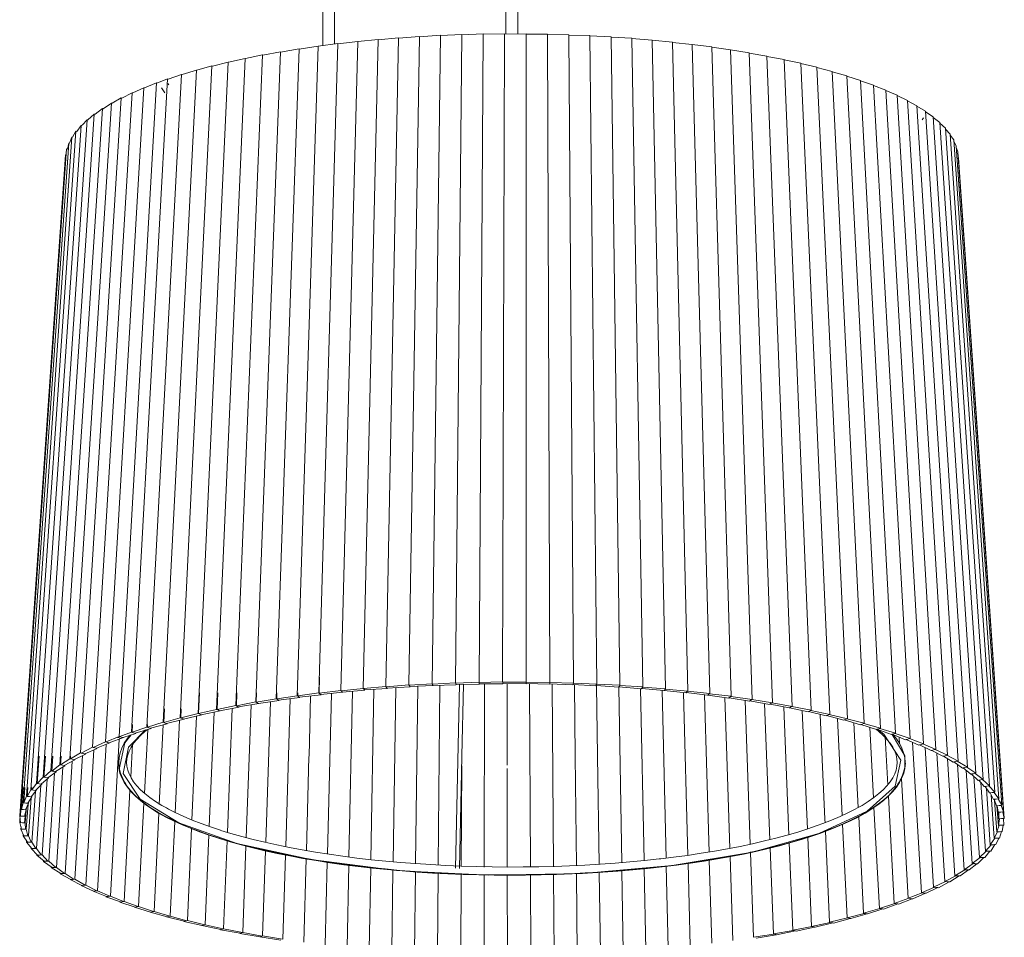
# Model space of a CAD drawing. Header units: millimetres. Extents: x -4228 to 3708, y -1329 to 7565.
# Tile 7 of 38: x -687 to -186, y -530 to -63. Entities that reach past the tile are written whole.
import ezdxf

# ---------------------------------------------------------------- set-up
doc = ezdxf.new("R2010")
doc.units = ezdxf.units.MM
doc.layers.add('E-LITE-EQPM', color=7, linetype='Continuous', lineweight=20)

# ---------------------------------------------------------------- blocks, each defined once
blk = doc.blocks.new('64314-3L   _Suspended_tensor - 64314-44-3L SAMBA Black_ribbon beige pendant lamp ø450-3L-719562-00 Isometrico PDF')
at = {"layer": 'E-LITE-EQPM', "color": 253, "lineweight": 15, "true_color": 0xaaaaaa}
for p, q in [((3496.15, 170.3), (3496.15, -70.41)), ((3502.15, -70.35), (3502.15, 170.3)), ((3402.98, -44.2), (3402.98, -76.36)), ((3408.98, -75.52), (3408.98, -44.2)), ((3410.59, -75.43), (3420.74, -74.17)), ((3420.74, -74.17), (3412.11, -404.29)), ((3420.73, -74.31), (3431.06, -73.19)), ((3431.06, -73.19), (3423.48, -403.2)), ((3431.06, -73.33), (3441.54, -72.35)), ((3441.54, -72.35), (3435.03, -402.26)), ((3441.54, -72.49), (3452.16, -71.65)), ((3452.16, -71.65), (3446.73, -401.48)), ((3452.15, -71.78), (3462.88, -71.09)), ((3462.88, -71.09), (3458.54, -400.86)), ((3462.88, -71.23), (3473.68, -70.68)), ((3473.68, -70.68), (3470.46, -400.4)), ((3473.68, -70.81), (3484.55, -70.41)), ((3484.55, -70.41), (3482.43, -400.09)), ((3484.55, -70.54), (3495.45, -70.29)), ((3495.45, -70.29), (3494.45, -399.95)), ((3495.45, -70.42), (3506.35, -70.31)), ((3506.35, -70.31), (3506.48, -399.97)), ((3506.35, -70.44), (3517.24, -70.48)), ((3517.24, -70.48), (3518.49, -400.15)), ((3517.24, -70.61), (3528.09, -70.8)), ((3528.09, -70.8), (3530.45, -400.48)), ((3528.09, -70.93), (3538.87, -71.25)), ((3538.87, -71.25), (3542.35, -400.98)), ((3538.88, -71.39), (3549.57, -71.86)), ((3549.57, -71.86), (3554.14, -401.64)), ((3549.57, -71.99), (3560.14, -72.6)), ((3560.14, -72.6), (3565.81, -402.45)), ((3560.14, -72.74), (3570.57, -73.49)), ((3570.57, -73.49), (3577.32, -403.42)), ((3570.58, -73.62), (3580.84, -74.51)), ((3580.84, -74.51), (3588.65, -404.54)), ((3580.84, -74.65), (3590.92, -75.67)), ((3381.48, -79.43), (3368.87, -410.12)), ((3372.52, -81.18), (3381.48, -79.43)), ((3390.95, -77.92), (3379.29, -408.45)), ((3381.48, -79.59), (3390.95, -77.92)), ((3400.66, -76.54), (3389.99, -406.91)), ((3390.94, -78.07), (3400.66, -76.54)), ((3400.65, -76.68), (3410.6, -75.29)), ((3410.6, -75.29), (3400.93, -405.53)), ((3590.92, -75.67), (3599.78, -405.81)), ((3590.93, -75.81), (3600.79, -76.96)), ((3600.79, -76.96), (3610.68, -407.23)), ((3600.8, -77.11), (3610.43, -78.39)), ((3610.43, -78.39), (3621.31, -408.79)), ((3610.43, -78.54), (3619.8, -79.94)), ((3619.8, -79.94), (3631.67, -410.5)), ((3619.81, -80.09), (3628.9, -81.61)), ((3354.81, -84.7), (3339.51, -415.95)), ((3346.83, -86.79), (3354.81, -84.7)), ((3363.39, -82.83), (3348.96, -413.87)), ((3354.81, -84.7), (3355.06, -84.81)), ((3355.06, -84.8), (3363.39, -82.83)), ((3372.29, -81.07), (3358.75, -411.93)), ((3363.39, -82.83), (3363.63, -82.94)), ((3363.63, -82.93), (3372.29, -81.07)), ((3372.29, -81.07), (3372.52, -81.18)), ((3628.9, -81.61), (3641.72, -412.34)), ((3628.91, -81.77), (3637.7, -83.41)), ((3637.7, -83.41), (3651.44, -414.31)), ((3637.71, -83.57), (3646.19, -85.32)), ((3338.66, -88.78), (3321.74, -420.46)), ((3346.56, -86.68), (3330.43, -418.14)), ((3331.42, -91.07), (3338.66, -88.78)), ((3338.66, -88.78), (3338.94, -88.88)), ((3338.94, -88.88), (3346.56, -86.68)), ((3346.56, -86.68), (3346.83, -86.79)), ((3646.19, -85.32), (3660.81, -416.41)), ((3646.19, -85.48), (3654.33, -87.34)), ((3654.33, -87.34), (3669.81, -418.63)), ((3654.34, -87.51), (3662.11, -89.47)), ((3662.11, -89.47), (3678.42, -420.97)), ((3662.12, -89.65), (3669.52, -91.7)), ((3323.98, -93.27), (3305.6, -425.42)), ((3331.13, -90.98), (3313.46, -422.89)), ((3318.61, -95.34), (3323.98, -93.27)), ((3323.98, -93.27), (3324.29, -93.36)), ((3324.29, -93.36), (3331.13, -90.98)), ((3331.13, -90.98), (3331.42, -91.07)), ((3669.52, -91.7), (3686.61, -423.42)), ((3669.53, -91.88), (3676.54, -94.02)), ((3676.54, -94.02), (3694.37, -425.98)), ((3676.55, -94.22), (3683.15, -96.44)), ((3311.92, -97.73), (3292.35, -430.35)), ((3318.31, -95.27), (3299.37, -427.63)), ((3306.3, -100.35), (3311.92, -97.73)), ((3311.92, -97.73), (3312.25, -97.81)), ((3312.25, -97.81), (3318.31, -95.27)), ((3318.31, -95.27), (3318.61, -95.35)), ((3320.91, -97.85), (3322.6, -100.28)), ((3324.62, -96.19), (3324.19, -95.57)), ((3683.15, -96.44), (3701.68, -428.64)), ((3683.16, -96.65), (3689.33, -98.94)), ((3689.33, -98.94), (3708.52, -431.4)), ((3689.34, -99.16), (3695.07, -101.52)), ((3300.46, -102.89), (3279.75, -436.05)), ((3305.97, -100.27), (3285.8, -433.16)), ((3295.76, -105.65), (3300.46, -102.89)), ((3300.46, -102.89), (3300.8, -102.97)), ((3300.8, -102.97), (3305.97, -100.27)), ((3305.97, -100.27), (3306.3, -100.35)), ((3695.07, -101.52), (3714.88, -434.24)), ((3695.09, -101.76), (3700.37, -104.18)), ((3700.37, -104.18), (3720.74, -437.17)), ((3700.38, -104.44), (3705.19, -106.9)), ((3290.82, -108.34), (3269.18, -442.06)), ((3295.4, -105.58), (3274.21, -439.02)), ((3287.08, -111.21), (3290.82, -108.34)), ((3290.82, -108.34), (3291.18, -108.41)), ((3291.18, -108.4), (3295.4, -105.58)), ((3295.4, -105.58), (3295.76, -105.66)), ((3705.19, -106.9), (3726.09, -440.17)), ((3705.21, -107.19), (3709.55, -109.69)), ((3709.55, -109.69), (3730.92, -443.23)), ((3709.57, -110), (3713.42, -112.53)), ((3283.1, -114.02), (3260.73, -448.33)), ((3286.72, -111.16), (3264.68, -445.17)), ((3280.51, -116.82), (3283.1, -114.02)), ((3283.1, -114.02), (3283.48, -114.08)), ((3283.48, -114.08), (3286.72, -111.16)), ((3286.72, -111.16), (3287.08, -111.22)), ((3707.85, -113.98), (3708.6, -113.11)), ((3713.42, -112.53), (3735.21, -446.36)), ((3713.44, -112.88), (3716.79, -115.42)), ((3277.38, -119.88), (3254.47, -454.8)), ((3279.99, -116.93), (3257.32, -451.55)), ((3275.66, -122.9), (3277.38, -119.88)), ((3277.38, -119.88), (3277.76, -119.93)), ((3277.76, -119.93), (3279.99, -116.93)), ((3279.99, -116.93), (3280.37, -116.98)), ((3716.79, -115.42), (3738.96, -449.54)), ((3716.82, -115.82), (3719.66, -118.35)), ((3719.66, -118.35), (3742.16, -452.77)), ((3719.7, -118.83), (3722.03, -121.31)), ((3275.28, -122.86), (3252.19, -458.09)), ((3274.08, -125.9), (3275.28, -122.86)), ((3275.28, -122.86), (3275.66, -122.9)), ((3722.03, -121.31), (3744.8, -456.04)), ((3722.07, -121.91), (3723.88, -124.31)), ((3723.88, -124.31), (3746.87, -459.34)), ((3723.93, -125.11), (3725.21, -127.32)), ((3272.64, -128.89), (3249.33, -464.74)), ((3273.7, -125.87), (3250.47, -461.4)), ((3272.64, -128.89), (3273.02, -128.92)), ((3273.02, -128.92), (3273.7, -125.87)), ((3273.7, -125.87), (3274.08, -125.9)), ((3725.21, -127.32), (3748.36, -462.66)), ((3725.3, -128.53), (3726.02, -130.35)), ((3272.1, -131.93), (3248.76, -468.08)), ((3272.1, -131.93), (3272.42, -131.95)), ((3726.02, -130.35), (3749.29, -466)), ((3726.2, -132.89), (3726.31, -133.39)), ((3726.31, -133.39), (3749.64, -469.35)), ((3401.32, -397.51), (3401.11, -405.53)), ((3470.46, -400.4), (3458.63, -401)), ((3470.65, -400.87), (3470.46, -400.4)), ((3470.53, -398.16), (3470.52, -400.53)), ((3482.43, -400.09), (3470.52, -400.53)), ((3482.56, -400.57), (3482.43, -400.09)), ((3494.45, -399.95), (3482.48, -400.23)), ((3482.52, -400.57), (3482.56, -400.91)), ((3482.69, -401.05), (3482.56, -400.57)), ((3494.47, -400.43), (3494.46, -400.77)), ((3506.48, -399.97), (3494.47, -400.09)), ((3494.57, -400.91), (3494.51, -400.43)), ((3506.43, -400.45), (3506.38, -400.79)), ((3506.48, -400.1), (3506.43, -400.45)), ((3506.46, -400.92), (3506.47, -400.45)), ((3518.49, -400.15), (3506.48, -400.1)), ((3518.37, -400.62), (3518.27, -400.96)), ((3518.34, -401.1), (3518.41, -400.62)), ((3518.47, -400.28), (3518.37, -400.62)), ((3530.45, -400.48), (3518.47, -400.28)), ((3530.42, -400.62), (3530.27, -400.96)), ((3542.35, -400.98), (3530.42, -400.62)), ((3340.24, -405.53), (3339.78, -416.05)), ((3349.56, -405.53), (3349.21, -413.99)), ((3359.24, -405.53), (3358.99, -412.04)), ((3369.26, -405.53), (3369.09, -410.24)), ((3379.59, -405.53), (3379.5, -408.57)), ((3390.22, -405.53), (3390.18, -407.04)), ((3400.93, -405.53), (3390.18, -407.04)), ((3401.51, -405.97), (3400.93, -405.53)), ((3412.11, -404.29), (3401.11, -405.65)), ((3401.11, -405.65), (3401.25, -405.78)), ((3401.93, -406.29), (3413.14, -405.19)), ((3412.62, -404.74), (3412.11, -404.29)), ((3423.48, -403.2), (3412.26, -404.42)), ((3412.59, -404.74), (3412.91, -405.07)), ((3413.14, -405.19), (3412.62, -404.74)), ((3412.99, -405.06), (3424.39, -404.11)), ((3423.93, -403.66), (3423.48, -403.2)), ((3435.03, -402.26), (3423.62, -403.33)), ((3423.9, -403.66), (3424.18, -403.99)), ((3424.39, -404.11), (3423.93, -403.66)), ((3424.18, -403.99), (3435.81, -403.19)), ((3435.42, -402.73), (3435.03, -402.26)), ((3446.73, -401.48), (3435.15, -402.4)), ((3435.38, -402.73), (3435.61, -403.06)), ((3435.81, -403.19), (3435.42, -402.73)), ((3435.61, -403.06), (3447.38, -402.42)), ((3447.05, -401.95), (3446.73, -401.48)), ((3458.54, -400.86), (3446.83, -401.62)), ((3447.01, -401.95), (3447.2, -402.29)), ((3447.38, -402.42), (3447.05, -401.95)), ((3447.28, -402.29), (3459.06, -401.81)), ((3458.8, -401.33), (3458.54, -400.86)), ((3458.76, -401.34), (3458.9, -401.67)), ((3459.06, -401.81), (3458.8, -401.33)), ((3458.99, -401.67), (3470.67, -401.35)), ((3470.61, -400.87), (3470.67, -401.11)), ((3470.84, -401.35), (3470.65, -400.87)), ((3470.79, -401.21), (3482.69, -401.05)), ((3482.65, -400.91), (3494.57, -400.91)), ((3494.55, -400.77), (3506.46, -400.92)), ((3506.46, -400.79), (3518.34, -401.1)), ((3518.27, -400.96), (3530.17, -401.44)), ((3530.27, -400.96), (3530.12, -401.3)), ((3530.17, -401.44), (3530.31, -400.96)), ((3530.21, -401.3), (3541.93, -401.93)), ((3542.1, -401.45), (3541.9, -401.79)), ((3541.93, -401.93), (3542.14, -401.46)), ((3541.99, -401.8), (3553.59, -402.58)), ((3542.29, -401.12), (3542.1, -401.45)), ((3554.14, -401.64), (3542.29, -401.12)), ((3553.83, -402.11), (3553.58, -402.44)), ((3553.58, -402.44), (3565.13, -403.39)), ((3553.59, -402.58), (3553.87, -402.11)), ((3554.07, -401.77), (3553.83, -402.11)), ((3565.81, -402.45), (3554.07, -401.77)), ((3565.13, -403.39), (3565.47, -402.92)), ((3565.43, -402.92), (3565.14, -403.25)), ((3565.22, -403.25), (3576.51, -404.34)), ((3565.72, -402.59), (3565.43, -402.92)), ((3577.32, -403.42), (3565.72, -402.59)), ((3576.51, -404.34), (3576.92, -403.88)), ((3576.88, -403.88), (3576.54, -404.2)), ((3576.63, -404.21), (3587.72, -405.45)), ((3577.21, -403.55), (3576.88, -403.88)), ((3588.65, -404.54), (3577.21, -403.55)), ((3587.72, -405.45), (3588.15, -405.03)), ((3588.15, -404.99), (3587.77, -405.32)), ((3587.77, -405.32), (3598.72, -406.71)), ((3588.53, -404.67), (3588.15, -404.99)), ((3599.78, -405.81), (3588.53, -404.67)), ((3368.87, -410.12), (3358.99, -412.04)), ((3369.63, -410.54), (3368.87, -410.12)), ((3379.29, -408.45), (3369.09, -410.24)), ((3370.38, -410.95), (3369.63, -410.54)), ((3369.63, -410.56), (3370.09, -410.85)), ((3370.17, -410.84), (3380.69, -409.3)), ((3379.99, -408.87), (3379.29, -408.45)), ((3389.99, -406.91), (3379.5, -408.57)), ((3380.69, -409.3), (3379.99, -408.87)), ((3379.99, -408.9), (3380.41, -409.19)), ((3380.41, -409.19), (3391.26, -407.79)), ((3390.62, -407.35), (3389.99, -406.91)), ((3391.26, -407.79), (3390.62, -407.35)), ((3390.62, -407.38), (3391, -407.67)), ((3391.08, -407.66), (3402.09, -406.41)), ((3402.09, -406.41), (3401.51, -405.97)), ((3401.51, -406.01), (3401.84, -406.3)), ((3598.72, -406.71), (3599.21, -406.29)), ((3599.21, -406.26), (3598.79, -406.57)), ((3598.87, -406.59), (3609.49, -408.12)), ((3599.64, -405.94), (3599.21, -406.26)), ((3610.68, -407.23), (3599.64, -405.94)), ((3609.49, -408.12), (3610.05, -407.7)), ((3610.05, -407.67), (3609.58, -407.98)), ((3609.66, -407.99), (3620.01, -409.66)), ((3610.51, -407.36), (3610.05, -407.67)), ((3621.31, -408.79), (3610.51, -407.36)), ((3620.01, -409.66), (3620.63, -409.25)), ((3620.63, -409.22), (3620.12, -409.53)), ((3620.19, -409.54), (3630.25, -411.35)), ((3621.13, -408.92), (3620.63, -409.22)), ((3631.67, -410.5), (3621.13, -408.92)), ((3631.47, -410.62), (3630.93, -410.92)), ((3641.72, -412.34), (3631.47, -410.62)), ((3322.37, -413.55), (3322.03, -420.56)), ((3330.93, -413.55), (3330.71, -418.25)), ((3348.96, -413.87), (3339.78, -416.05)), ((3341.08, -416.6), (3350.69, -414.66)), ((3349.82, -414.27), (3348.96, -413.87)), ((3358.75, -411.93), (3349.21, -413.99)), ((3350.69, -414.66), (3349.82, -414.27)), ((3349.82, -414.29), (3350.37, -414.57)), ((3350.44, -414.55), (3360.37, -412.74)), ((3359.56, -412.34), (3358.75, -411.93)), ((3360.37, -412.74), (3359.56, -412.34)), ((3359.56, -412.36), (3360.07, -412.64)), ((3360.14, -412.63), (3370.38, -410.95)), ((3630.93, -410.92), (3630.38, -411.21)), ((3630.45, -411.23), (3640.19, -413.17)), ((3640.92, -412.75), (3640.33, -413.03)), ((3640.33, -413.03), (3649.8, -415.12)), ((3641.51, -412.46), (3640.92, -412.75)), ((3651.44, -414.31), (3641.51, -412.46)), ((3650.59, -414.71), (3649.96, -414.99)), ((3649.96, -414.99), (3659.06, -417.19)), ((3651.21, -414.43), (3650.59, -414.71)), ((3651.21, -414.43), (3651.44, -414.31)), ((3660.81, -416.41), (3651.21, -414.43)), ((3321.74, -420.46), (3313.76, -422.98)), ((3322.75, -420.82), (3321.74, -420.46)), ((3330.43, -418.14), (3322.03, -420.56)), ((3323.48, -421.07), (3332.36, -418.88)), ((3331.39, -418.51), (3330.43, -418.14)), ((3339.51, -415.95), (3330.71, -418.25)), ((3332.36, -418.88), (3331.39, -418.51)), ((3332.09, -418.78), (3341.34, -416.71)), ((3340.43, -416.33), (3339.51, -415.95)), ((3341.34, -416.71), (3340.43, -416.33)), ((3340.5, -416.38), (3341.01, -416.62)), ((3659.91, -416.79), (3659.25, -417.07)), ((3659.25, -417.07), (3667.96, -419.39)), ((3660.57, -416.52), (3659.91, -416.79)), ((3660.56, -416.52), (3660.81, -416.41)), ((3669.81, -418.63), (3660.57, -416.52)), ((3668.86, -419), (3668.16, -419.27)), ((3668.16, -419.27), (3676.46, -421.71)), ((3669.55, -418.74), (3668.86, -419)), ((3669.55, -418.74), (3669.81, -418.63)), ((3678.42, -420.97), (3669.55, -418.74)), ((3305.6, -425.42), (3299.67, -427.71)), ((3306.7, -425.75), (3305.6, -425.42)), ((3306.13, -421.57), (3305.92, -425.52)), ((3313.46, -422.89), (3305.92, -425.52)), ((3307.49, -425.99), (3315.57, -423.57)), ((3314.51, -423.23), (3313.46, -422.89)), ((3313.84, -421.57), (3313.76, -422.98)), ((3315.57, -423.57), (3314.51, -423.23)), ((3315.27, -423.48), (3323.76, -421.17)), ((3323.76, -421.17), (3322.75, -420.82)), ((3677.41, -421.33), (3676.68, -421.58)), ((3676.68, -421.58), (3676.68, -421.57)), ((3676.68, -421.58), (3684.56, -424.13)), ((3678.14, -421.08), (3677.41, -421.33)), ((3678.14, -421.08), (3678.42, -420.97)), ((3686.61, -423.42), (3678.14, -421.08)), ((3684.56, -424.13), (3684.8, -424.05)), ((3685.56, -423.77), (3684.8, -424.01)), ((3684.8, -424.01), (3692.23, -426.66)), ((3686.32, -423.53), (3685.56, -423.77)), ((3686.32, -423.53), (3686.61, -423.42)), ((3694.37, -425.98), (3686.32, -423.53)), ((3292.35, -430.35), (3286.15, -433.24)), ((3293.52, -430.65), (3292.35, -430.35)), ((3299.37, -427.63), (3292.69, -430.43)), ((3292.69, -430.43), (3293.5, -430.66)), ((3294.69, -430.95), (3293.52, -430.65)), ((3294.31, -430.88), (3301.64, -428.26)), ((3299.33, -429.09), (3294.89, -508.87)), ((3299.67, -427.71), (3298.52, -428.15)), ((3298.52, -428.15), (3299.31, -428.39)), ((3299.31, -428.39), (3300.1, -428.62)), ((3300.5, -427.94), (3299.37, -427.63)), ((3300.1, -428.62), (3301.4, -428.19)), ((3301.64, -428.26), (3300.5, -427.94)), ((3301.4, -428.19), (3307.8, -426.08)), ((3307.8, -426.08), (3306.7, -425.75)), ((3307.81, -425.86), (3307.8, -426.08)), ((3692.23, -426.66), (3692.48, -426.58)), ((3693.27, -426.32), (3692.48, -426.55)), ((3692.53, -426.57), (3699.46, -429.3)), ((3692.65, -426.61), (3698.97, -437.49)), ((3694.07, -426.08), (3693.27, -426.32)), ((3694.06, -426.08), (3694.37, -425.98)), ((3701.68, -428.64), (3694.07, -426.08)), ((3696.13, -427.99), (3696.32, -431.34)), ((3699.46, -429.3), (3699.72, -429.22)), ((3700.54, -428.96), (3699.72, -429.18)), ((3699.72, -429.18), (3706.22, -432.02)), ((3701.36, -428.74), (3700.54, -428.96)), ((3701.36, -428.74), (3701.68, -428.64)), ((3708.52, -431.4), (3701.36, -428.74)), ((3702.97, -430.6), (3707.46, -507.19)), ((3285.8, -433.16), (3280.11, -436.12)), ((3281.88, -436.51), (3288.22, -433.73)), ((3286.48, -434.49), (3282.4, -503.24)), ((3287.01, -433.44), (3285.8, -433.16)), ((3286.15, -433.24), (3286.99, -433.45)), ((3288.22, -433.73), (3287.01, -433.44)), ((3287.88, -433.65), (3294.69, -430.95)), ((3292.68, -431.74), (3288.4, -506.1)), ((3706.22, -432.02), (3706.5, -431.94)), ((3707.35, -431.7), (3706.5, -431.91)), ((3706.55, -431.93), (3712.51, -434.83)), ((3708.19, -431.49), (3707.35, -431.7)), ((3707.37, -431.71), (3708.52, -431.4)), ((3714.88, -434.24), (3708.19, -431.49)), ((3709.37, -433.3), (3713.66, -504.36)), ((3712.51, -434.83), (3712.8, -434.76)), ((3713.67, -434.53), (3712.8, -434.73)), ((3712.8, -434.73), (3718.3, -437.72)), ((3713.66, -434.54), (3713.69, -434.54)), ((3714.54, -434.33), (3713.67, -434.53)), ((3713.69, -434.54), (3714.88, -434.24)), ((3720.74, -437.17), (3714.54, -434.33)), ((3258.64, -437.61), (3257.71, -451.6)), ((3261.82, -437.61), (3261.11, -448.39)), ((3265.56, -437.61), (3265.06, -445.23)), ((3269.84, -437.61), (3269.55, -442.13)), ((3274.21, -439.02), (3269.55, -442.13)), ((3271.4, -442.47), (3276.74, -439.53)), ((3275.47, -440.23), (3271.91, -497.3)), ((3275.48, -439.27), (3274.21, -439.02)), ((3279.75, -436.05), (3274.57, -439.09)), ((3274.66, -437.61), (3274.57, -439.09)), ((3274.57, -439.09), (3275.46, -439.28)), ((3276.74, -439.53), (3275.48, -439.27)), ((3276.39, -439.46), (3282.23, -436.59)), ((3276.76, -439.27), (3276.74, -439.53)), ((3280.74, -437.32), (3276.9, -500.3)), ((3280.99, -436.32), (3279.75, -436.05)), ((3280.11, -436.12), (3280.97, -436.33)), ((3282.23, -436.59), (3280.99, -436.32)), ((3282.25, -436.35), (3282.23, -436.59)), ((3699, -437.61), (3698.99, -444.23)), ((3715.31, -436.09), (3719.35, -501.45)), ((3718.3, -437.72), (3718.61, -437.65)), ((3719.5, -437.43), (3718.61, -437.62)), ((3718.61, -437.62), (3718.61, -437.61)), ((3718.65, -437.65), (3723.59, -440.69)), ((3720.4, -437.25), (3719.5, -437.43)), ((3719.52, -437.44), (3720.74, -437.17)), ((3726.09, -440.17), (3720.4, -437.25)), ((3720.77, -438.96), (3724.55, -498.47)), ((3723.59, -440.69), (3723.91, -440.62)), ((3724.82, -440.42), (3723.91, -440.59)), ((3723.94, -440.62), (3728.36, -443.72)), ((3725.74, -440.24), (3724.82, -440.42)), ((3724.84, -440.43), (3726.09, -440.17)), ((3730.92, -443.23), (3725.74, -440.24)), ((3264.68, -445.17), (3261.11, -448.39)), ((3263.03, -448.68), (3267.32, -445.61)), ((3266, -445.39), (3264.68, -445.17)), ((3269.18, -442.06), (3265.06, -445.23)), ((3265.06, -445.23), (3265.99, -445.4)), ((3267.32, -445.61), (3266, -445.39)), ((3266.95, -445.55), (3271.77, -442.53)), ((3267.34, -445.3), (3267.32, -445.61)), ((3270.7, -443.2), (3267.44, -494.23)), ((3270.47, -442.3), (3269.18, -442.06)), ((3269.55, -442.13), (3270.46, -442.31)), ((3271.77, -442.53), (3270.47, -442.3)), ((3271.79, -442.26), (3271.77, -442.53)), ((3725.76, -441.89), (3729.22, -495.43)), ((3728.36, -443.72), (3728.69, -443.66)), ((3729.63, -443.47), (3728.69, -443.63)), ((3728.72, -443.66), (3732.6, -446.82)), ((3730.56, -443.31), (3729.63, -443.47)), ((3729.64, -443.48), (3730.92, -443.23)), ((3730.24, -444.89), (3733.36, -492.32)), ((3735.21, -446.36), (3730.56, -443.31)), ((3260.73, -448.33), (3257.71, -451.6)), ((3259.65, -451.86), (3263.4, -448.73)), ((3262.68, -449.34), (3260.12, -487.92)), ((3262.07, -448.53), (3260.73, -448.33)), ((3261.11, -448.39), (3262.05, -448.54)), ((3263.4, -448.73), (3262.07, -448.53)), ((3263.43, -448.39), (3263.4, -448.73)), ((3266.43, -446.24), (3263.51, -491.1)), ((3697.34, -449.19), (3700.79, -509.93)), ((3732.6, -446.82), (3732.95, -446.76)), ((3733.9, -446.58), (3732.95, -446.73)), ((3732.97, -446.75), (3736.31, -449.97)), ((3734.84, -446.43), (3733.9, -446.58)), ((3733.91, -446.59), (3735.21, -446.36)), ((3734.2, -447.94), (3736.96, -489.17)), ((3738.96, -449.54), (3734.84, -446.43)), ((3736.31, -449.97), (3736.66, -449.91)), ((3737.62, -449.74), (3736.66, -449.88)), ((3736.68, -449.91), (3739.47, -453.16)), ((3738.59, -449.61), (3737.62, -449.74)), ((3737.64, -449.76), (3738.96, -449.54)), ((3742.16, -452.77), (3738.59, -449.61)), ((3250.5, -453.65), (3249.73, -464.77)), ((3251.4, -453.65), (3250.87, -461.44)), ((3252.89, -453.65), (3252.58, -458.13)), ((3254.47, -454.8), (3252.58, -458.13)), ((3255.84, -454.96), (3254.47, -454.8)), ((3254.56, -458.34), (3257.21, -455.13)), ((3257.32, -451.55), (3254.86, -454.85)), ((3254.94, -453.65), (3254.86, -454.85)), ((3254.86, -454.85), (3255.83, -454.98)), ((3256.76, -455.68), (3255.01, -481.46)), ((3257.21, -455.13), (3255.84, -454.96)), ((3256.83, -455.08), (3260.03, -451.91)), ((3257.24, -454.67), (3257.21, -455.13)), ((3259.45, -452.49), (3257.29, -484.71)), ((3258.68, -451.73), (3257.32, -451.55)), ((3257.71, -451.6), (3258.67, -451.74)), ((3260.03, -451.91), (3258.68, -451.73)), ((3260.06, -451.52), (3260.03, -451.91)), ((3304.87, -455.08), (3301.85, -511.56)), ((3737.65, -451.03), (3740.01, -485.97)), ((3739.47, -453.16), (3739.7, -453.13)), ((3740.8, -452.96), (3739.83, -453.08)), ((3739.83, -453.08), (3742.07, -456.39)), ((3740.55, -454.15), (3742.51, -482.73)), ((3741.78, -452.83), (3740.8, -452.96)), ((3740.81, -452.97), (3742.16, -452.77)), ((3744.8, -456.04), (3741.78, -452.83)), ((3252.19, -458.09), (3250.87, -461.44)), ((3253.57, -458.23), (3252.19, -458.09)), ((3252.58, -458.13), (3253.56, -458.25)), ((3252.86, -461.62), (3254.95, -458.38)), ((3254.61, -458.9), (3253.29, -478.18)), ((3253.56, -458.25), (3253.72, -458.26)), ((3254.95, -458.38), (3253.57, -458.23)), ((3254.99, -457.82), (3254.95, -458.38)), ((3690.66, -458), (3693.65, -512.58)), ((3742.07, -456.39), (3742.44, -456.34)), ((3743.42, -456.21), (3742.44, -456.32)), ((3742.45, -456.34), (3744.11, -459.65)), ((3742.91, -457.26), (3744.44, -479.46)), ((3744.41, -456.09), (3743.42, -456.21)), ((3743.43, -456.22), (3744.8, -456.04)), ((3744.11, -459.65), (3744.49, -459.61)), ((3746.87, -459.34), (3744.41, -456.09)), ((3745.48, -459.49), (3744.49, -459.58)), ((3744.5, -459.61), (3745.59, -462.94)), ((3744.71, -460.24), (3745.81, -476.17)), ((3746.47, -459.39), (3745.48, -459.49)), ((3745.49, -459.5), (3746.87, -459.34)), ((3748.36, -462.66), (3746.47, -459.39)), ((3249.33, -464.74), (3249.16, -468.11)), ((3250.72, -464.85), (3249.33, -464.74)), ((3250.47, -461.4), (3249.73, -464.77)), ((3249.73, -464.77), (3250.72, -464.86)), ((3251.86, -461.53), (3250.47, -461.4)), ((3252.12, -464.95), (3250.72, -464.85)), ((3250.87, -461.44), (3251.86, -461.54)), ((3251.16, -468.24), (3252.12, -464.95)), ((3251.99, -465.39), (3251.56, -471.58)), ((3251.73, -464.92), (3253.25, -461.66)), ((3253.25, -461.66), (3251.86, -461.53)), ((3252.19, -463.93), (3252.12, -464.95)), ((3253.02, -462.15), (3252.14, -474.88)), ((3253.3, -460.94), (3253.25, -461.66)), ((3311.96, -461.61), (3309.26, -514.15)), ((3683.35, -463.77), (3686.07, -515.13)), ((3745.59, -462.94), (3745.98, -462.9)), ((3745.92, -462.91), (3746.61, -472.86)), ((3746.97, -462.79), (3745.98, -462.88)), ((3745.98, -462.9), (3746.5, -466.24)), ((3747.97, -462.71), (3746.97, -462.79)), ((3746.98, -462.8), (3748.36, -462.66)), ((3749.29, -466), (3747.97, -462.71)), ((3250.16, -468.17), (3248.76, -468.08)), ((3248.76, -468.08), (3249.17, -471.45)), ((3248.92, -469.36), (3248.77, -471.43)), ((3249.16, -468.11), (3250.16, -468.18)), ((3251.56, -468.26), (3250.16, -468.17)), ((3251.17, -471.56), (3251.56, -468.26)), ((3251.68, -466.45), (3251.56, -468.26)), ((3319.57, -466.63), (3317.11, -516.64)), ((3675.56, -468.4), (3678.05, -517.58)), ((3746.5, -466.24), (3746.9, -466.21)), ((3746.61, -466.23), (3746.84, -469.55)), ((3747.24, -469.5), (3746.61, -472.86)), ((3746.9, -466.21), (3746.84, -469.55)), ((3746.84, -469.55), (3747.24, -469.52)), ((3747.89, -466.11), (3746.9, -466.18)), ((3748.24, -469.44), (3747.24, -469.5)), ((3748.89, -466.04), (3747.89, -466.11)), ((3747.9, -466.12), (3749.29, -466)), ((3748.24, -469.45), (3749.64, -469.35)), ((3749.24, -469.38), (3748.24, -469.44)), ((3749.64, -469.35), (3748.89, -466.04)), ((3749.41, -472.7), (3749.24, -469.38)), ((3250.17, -471.5), (3248.77, -471.43)), ((3248.77, -471.43), (3249.76, -474.79)), ((3249.17, -471.45), (3250.17, -471.52)), ((3249.44, -473.7), (3249.36, -474.78)), ((3250.75, -474.83), (3249.36, -474.78)), ((3249.36, -474.78), (3250.92, -478.12)), ((3249.76, -474.79), (3250.76, -474.84)), ((3251.56, -471.58), (3250.17, -471.5)), ((3252.14, -474.88), (3250.75, -474.83)), ((3251.75, -474.87), (3251.56, -471.58)), ((3252.9, -478.17), (3252.14, -474.88)), ((3327.64, -470.88), (3325.38, -519.02)), ((3336.13, -474.53), (3334.05, -521.28)), ((3658.67, -475.81), (3660.8, -522.14)), ((3667.32, -472.32), (3669.62, -519.91)), ((3747.01, -472.84), (3745.81, -476.17)), ((3746.61, -472.86), (3747.01, -472.84)), ((3748.01, -472.77), (3747.01, -472.82)), ((3748.01, -472.78), (3749.41, -472.7)), ((3749.01, -472.73), (3748.01, -472.77)), ((3748.6, -476.04), (3749.01, -472.73)), ((3250.58, -477.38), (3250.53, -478.11)), ((3251.91, -478.15), (3250.53, -478.11)), ((3250.53, -478.11), (3252.66, -481.43)), ((3250.92, -478.12), (3251.91, -478.16)), ((3253.29, -478.18), (3251.91, -478.15)), ((3254.62, -481.45), (3253.29, -478.18)), ((3345.02, -477.67), (3343.11, -523.43)), ((3354.27, -480.69), (3352.52, -525.46)), ((3649.64, -478.95), (3651.6, -524.24)), ((3744.83, -479.45), (3742.51, -482.73)), ((3746.2, -476.15), (3744.44, -479.46)), ((3744.44, -479.46), (3744.83, -479.45)), ((3745.83, -479.4), (3744.85, -479.42)), ((3745.26, -482.67), (3746.82, -479.38)), ((3745.81, -476.17), (3746.2, -476.15)), ((3745.83, -479.41), (3747.22, -479.37)), ((3746.82, -479.38), (3745.83, -479.4)), ((3747.21, -476.09), (3746.22, -476.13)), ((3747.2, -476.11), (3748.6, -476.04)), ((3748.2, -476.06), (3747.21, -476.09)), ((3747.22, -479.37), (3748.2, -476.06)), ((3252.3, -480.88), (3252.27, -481.43)), ((3253.64, -481.44), (3252.27, -481.43)), ((3252.27, -481.43), (3254.96, -484.71)), ((3252.66, -481.43), (3253.64, -481.45)), ((3255.01, -481.46), (3253.64, -481.44)), ((3254.6, -484.28), (3254.57, -484.71)), ((3255.93, -484.71), (3254.57, -484.71)), ((3254.57, -484.71), (3257.83, -487.96)), ((3254.96, -484.71), (3255.94, -484.72)), ((3256.9, -484.71), (3255.01, -481.46)), ((3257.29, -484.71), (3255.93, -484.71)), ((3259.75, -487.93), (3257.29, -484.71)), ((3363.87, -483.4), (3362.27, -527.35)), ((3373.79, -485.83), (3372.34, -529.12)), ((3630.52, -484.39), (3632.18, -528.06)), ((3640.24, -481.77), (3642.06, -526.21)), ((3742.89, -482.72), (3740.01, -485.97)), ((3742.51, -482.73), (3742.89, -482.72)), ((3742.74, -485.95), (3744.87, -482.68)), ((3743.89, -482.69), (3742.92, -482.7)), ((3743.88, -482.7), (3745.26, -482.67)), ((3744.87, -482.68), (3743.89, -482.69)), ((3257.47, -487.6), (3257.45, -487.97)), ((3258.78, -487.95), (3257.45, -487.97)), ((3257.45, -487.97), (3261.25, -491.16)), ((3257.83, -487.96), (3258.79, -487.96)), ((3260.12, -487.92), (3258.78, -487.95)), ((3263.16, -491.13), (3260.12, -487.92)), ((3384, -487.96), (3382.69, -530.74)), ((3394.49, -489.93), (3393.32, -532.23)), ((3599.56, -490.58), (3600.81, -532.77)), ((3610.15, -488.65), (3611.53, -531.34)), ((3620.48, -486.66), (3622, -529.77)), ((3737.34, -489.17), (3733.36, -492.32)), ((3736.02, -492.38), (3739.27, -489.19)), ((3740.39, -485.96), (3736.96, -489.17)), ((3736.96, -489.17), (3737.34, -489.17)), ((3738.32, -489.17), (3737.37, -489.15)), ((3738.31, -489.18), (3739.66, -489.19)), ((3739.27, -489.19), (3738.32, -489.17)), ((3739.66, -489.19), (3742.35, -485.95)), ((3740.01, -485.97), (3740.39, -485.96)), ((3741.38, -485.95), (3740.42, -485.94)), ((3741.37, -485.96), (3742.74, -485.95)), ((3742.35, -485.95), (3741.38, -485.95)), ((3260.89, -490.87), (3260.87, -491.18)), ((3262.19, -491.14), (3260.87, -491.18)), ((3260.87, -491.18), (3265.22, -494.32)), ((3261.25, -491.16), (3262.2, -491.15)), ((3263.51, -491.1), (3262.19, -491.14)), ((3262.2, -491.15), (3262.39, -491.15)), ((3267.08, -494.24), (3263.51, -491.1)), ((3264.87, -494.07), (3264.85, -494.34)), ((3266.15, -494.28), (3264.85, -494.34)), ((3264.85, -494.34), (3269.73, -497.42)), ((3265.22, -494.32), (3266.16, -494.29)), ((3267.44, -494.23), (3266.15, -494.28)), ((3271.55, -497.32), (3267.44, -494.23)), ((3405.23, -491.59), (3404.19, -533.57)), ((3416.18, -493.13), (3415.28, -534.77)), ((3427.33, -494.43), (3426.57, -535.82)), ((3438.64, -495.57), (3438.02, -536.71)), ((3566.48, -494.85), (3567.32, -536.18)), ((3577.7, -493.66), (3578.68, -535.2)), ((3588.74, -492.16), (3589.85, -534.06)), ((3729.59, -495.44), (3724.55, -498.47)), ((3727.11, -498.6), (3731.46, -495.51)), ((3733.73, -492.33), (3729.22, -495.43)), ((3729.22, -495.43), (3729.59, -495.44)), ((3730.54, -495.46), (3729.62, -495.42)), ((3730.53, -495.47), (3731.84, -495.52)), ((3731.46, -495.51), (3730.54, -495.46)), ((3731.84, -495.52), (3735.64, -492.37)), ((3733.36, -492.32), (3733.73, -492.33)), ((3734.7, -492.34), (3733.77, -492.31)), ((3734.69, -492.35), (3736.02, -492.38)), ((3735.64, -492.37), (3734.7, -492.34)), ((3269.39, -497.2), (3269.37, -497.44)), ((3270.64, -497.37), (3269.37, -497.44)), ((3269.37, -497.44), (3274.77, -500.46)), ((3269.73, -497.42), (3270.65, -497.38)), ((3271.91, -497.3), (3270.64, -497.37)), ((3276.55, -500.33), (3271.91, -497.3)), ((3275.66, -500.39), (3274.42, -500.48)), ((3274.42, -500.48), (3280.33, -503.42)), ((3274.77, -500.46), (3275.68, -500.4)), ((3276.9, -500.3), (3275.66, -500.39)), ((3282.06, -503.27), (3276.9, -500.3)), ((3450.1, -496.46), (3449.61, -537.45)), ((3461.67, -497.21), (3461.32, -538.04)), ((3473.34, -497.66), (3473.11, -538.46)), ((3485.06, -498.06), (3484.96, -538.73)), ((3496.81, -498.13), (3496.85, -538.84)), ((3508.57, -498.13), (3508.74, -538.8)), ((3520.3, -497.82), (3520.61, -538.59)), ((3531.99, -497.42), (3532.43, -538.22)), ((3543.6, -496.82), (3544.18, -537.7)), ((3555.11, -495.94), (3555.82, -537.02)), ((3724.91, -498.49), (3719.35, -501.45)), ((3721.87, -501.62), (3726.74, -498.58)), ((3724.55, -498.47), (3724.91, -498.49)), ((3725.85, -498.53), (3724.95, -498.47)), ((3725.83, -498.54), (3727.11, -498.6)), ((3726.74, -498.58), (3725.85, -498.53)), ((3281.19, -503.35), (3279.99, -503.45)), ((3279.99, -503.45), (3286.39, -506.31)), ((3280.33, -503.42), (3281.21, -503.35)), ((3282.4, -503.24), (3281.19, -503.35)), ((3288.07, -506.13), (3282.4, -503.24)), ((3714.05, -504.37), (3707.46, -507.19)), ((3709.85, -507.42), (3715.76, -504.53)), ((3719.75, -501.46), (3713.66, -504.36)), ((3713.66, -504.36), (3714, -504.39)), ((3714.9, -504.45), (3714.05, -504.37)), ((3714.88, -504.46), (3716.11, -504.56)), ((3715.76, -504.53), (3714.9, -504.45)), ((3716.11, -504.56), (3721.51, -501.59)), ((3719.35, -501.45), (3719.71, -501.48)), ((3720.63, -501.52), (3719.75, -501.46)), ((3720.61, -501.53), (3721.87, -501.62)), ((3721.51, -501.59), (3720.63, -501.52)), ((3287.23, -506.22), (3286.06, -506.34)), ((3286.06, -506.34), (3292.94, -509.11)), ((3286.39, -506.31), (3287.25, -506.23)), ((3288.4, -506.1), (3287.23, -506.22)), ((3294.57, -508.91), (3288.4, -506.1)), ((3293.75, -509.01), (3292.62, -509.15)), ((3292.62, -509.15), (3299.97, -511.82)), ((3292.94, -509.11), (3293.75, -509.02)), ((3294.89, -508.87), (3293.75, -509.01)), ((3301.54, -511.6), (3294.89, -508.87)), ((3701.12, -509.97), (3693.65, -512.58)), ((3695.89, -512.87), (3702.77, -510.15)), ((3707.8, -507.22), (3700.79, -509.93)), ((3700.79, -509.93), (3701.12, -509.97)), ((3701.97, -510.05), (3701.17, -509.95)), ((3702.77, -510.15), (3701.97, -510.05)), ((3702.77, -510.15), (3703.1, -510.19)), ((3703.1, -510.19), (3709.5, -507.39)), ((3707.46, -507.19), (3707.8, -507.22)), ((3708.68, -507.29), (3707.85, -507.2)), ((3709.5, -507.39), (3708.68, -507.29)), ((3708.68, -507.3), (3709.85, -507.42)), ((3300.75, -511.71), (3299.66, -511.87)), ((3299.66, -511.87), (3307.46, -514.43)), ((3301.85, -511.56), (3300.75, -511.71)), ((3308.96, -514.2), (3301.85, -511.56)), ((3308.21, -514.32), (3307.16, -514.48)), ((3307.16, -514.48), (3315.38, -516.95)), ((3309.26, -514.15), (3308.21, -514.32)), ((3316.83, -516.69), (3309.26, -514.15)), ((3686.37, -515.18), (3678.05, -517.58)), ((3680.11, -517.92), (3687.91, -515.4)), ((3693.97, -512.62), (3686.07, -515.13)), ((3686.07, -515.13), (3686.37, -515.18)), ((3687.17, -515.28), (3686.43, -515.16)), ((3687.91, -515.4), (3687.17, -515.28)), ((3687.91, -515.4), (3688.22, -515.45)), ((3688.22, -515.45), (3695.56, -512.83)), ((3693.65, -512.58), (3693.97, -512.62)), ((3694.8, -512.72), (3694.03, -512.6)), ((3695.56, -512.83), (3694.8, -512.72)), ((3695.56, -512.83), (3695.89, -512.87)), ((3316.11, -516.82), (3315.1, -517)), ((3315.1, -517), (3323.74, -519.35)), ((3317.11, -516.64), (3316.11, -516.82)), ((3325.11, -519.07), (3317.11, -516.64)), ((3324.43, -519.21), (3323.47, -519.41)), ((3323.47, -519.41), (3332.49, -521.64)), ((3325.38, -519.02), (3324.43, -519.21)), ((3333.86, -521.36), (3325.38, -519.02)), ((3669.9, -519.97), (3660.8, -522.14)), ((3662.67, -522.53), (3671.3, -520.23)), ((3678.34, -517.63), (3669.62, -519.91)), ((3669.62, -519.91), (3669.9, -519.97)), ((3670.64, -520.09), (3669.97, -519.95)), ((3671.3, -520.23), (3670.64, -520.09)), ((3671.3, -520.23), (3671.59, -520.29)), ((3671.59, -520.29), (3679.81, -517.88)), ((3678.05, -517.58), (3678.34, -517.63)), ((3679.11, -517.74), (3678.41, -517.61)), ((3679.81, -517.88), (3679.11, -517.74)), ((3679.81, -517.87), (3680.11, -517.92)), ((3333.15, -521.49), (3332.24, -521.7)), ((3332.24, -521.7), (3341.64, -523.81)), ((3334.05, -521.28), (3333.15, -521.49)), ((3342.87, -523.49), (3334.05, -521.28)), ((3342.25, -523.65), (3341.4, -523.87)), ((3341.4, -523.87), (3351.14, -525.85)), ((3343.11, -523.43), (3342.25, -523.65)), ((3352.29, -525.52), (3343.11, -523.43)), ((3351.72, -525.69), (3350.92, -525.92)), ((3350.92, -525.92), (3360.99, -527.76)), ((3352.52, -525.46), (3351.72, -525.69)), ((3362.06, -527.42), (3352.52, -525.46)), ((3651.85, -524.3), (3642.06, -526.21)), ((3643.72, -526.66), (3653.12, -524.6)), ((3661.06, -522.19), (3651.6, -524.24)), ((3651.6, -524.24), (3651.85, -524.3)), ((3652.52, -524.44), (3651.92, -524.28)), ((3653.12, -524.6), (3652.52, -524.44)), ((3653.12, -524.6), (3653.37, -524.66)), ((3653.37, -524.66), (3662.4, -522.48)), ((3660.8, -522.14), (3661.06, -522.19)), ((3661.77, -522.33), (3661.13, -522.18)), ((3662.4, -522.48), (3661.77, -522.33)), ((3662.4, -522.48), (3662.67, -522.53)), ((3361.53, -527.59), (3360.78, -527.83)), ((3360.78, -527.83), (3371.15, -529.54)), ((3362.06, -527.42), (3361.53, -527.59)), ((3372.14, -529.19), (3362.27, -527.35)), ((3371.65, -529.37), (3370.96, -529.62)), ((3370.96, -529.62), (3381.61, -531.19)), ((3372.14, -529.19), (3371.65, -529.37)), ((3382.52, -530.82), (3372.34, -529.12)), ((3632.4, -528.12), (3622, -529.77)), ((3623.44, -530.25), (3633.51, -528.46)), ((3642.29, -526.27), (3632.18, -528.06)), ((3632.99, -528.28), (3632.48, -528.11)), ((3633.51, -528.46), (3632.99, -528.28)), ((3633.42, -528.43), (3633.74, -528.52)), ((3633.74, -528.52), (3643.48, -526.59)), ((3642.06, -526.21), (3642.29, -526.27)), ((3642.92, -526.43), (3642.37, -526.26)), ((3643.48, -526.59), (3642.92, -526.43)), ((3643.38, -526.57), (3643.72, -526.66))]:
    blk.add_line(p, q, dxfattribs=at)
at = {"layer": 'E-LITE-EQPM', "color": 7, "lineweight": 15, "true_color": 0xfdfdfd}
for p, q in [((3418.08, -404.64), (3416.27, -489.12)), ((3429, -403.66), (3427.4, -490.33)), ((3440.06, -402.82), (3438.71, -491.5)), ((3451.24, -402.13), (3450.15, -492.42)), ((3462.51, -401.58), (3461.71, -493.09)), ((3472.58, -401.19), (3470.47, -494.69)), ((3473.76, -437.51), (3474.58, -401.16)), ((3485.27, -400.91), (3485.06, -494.08)), ((3496.71, -400.8), (3496.75, -442.19)), ((3508.15, -400.9), (3508.55, -494.06)), ((3519.57, -401.02), (3520.27, -493.79)), ((3530.96, -401.31), (3531.35, -437.61)), ((3542.27, -401.8), (3542.77, -437.56)), ((3553.5, -402.58), (3555.04, -491.84)), ((3564.62, -403.34), (3566.4, -490.82)), ((3575.61, -404.26), (3577.61, -489.54)), ((3586.44, -405.53), (3588.63, -488.12)), ((3376.33, -409.94), (3373.93, -481.63)), ((3386.44, -408.41), (3384.13, -483.81)), ((3396.78, -407.02), (3395.94, -437.61)), ((3407.34, -405.76), (3405.33, -487.54)), ((3597.08, -406.5), (3599.44, -486.5)), ((3607.53, -407.83), (3608.49, -437.43)), ((3617.75, -409.3), (3620.33, -482.48)), ((3347.62, -415.28), (3345.19, -473.53)), ((3356.9, -413.38), (3354.43, -476.46)), ((3366.48, -411.59), (3364.02, -479.16)), ((3627.72, -410.89), (3630.36, -480.27)), ((3637.43, -412.81), (3640.07, -477.61)), ((3646.84, -414.47), (3649.46, -474.77)), ((3330.04, -419.45), (3327.84, -466.46)), ((3338.67, -417.31), (3336.32, -470.24)), ((3655.95, -416.58), (3658.39, -469.69)), ((3664.72, -418.53), (3667.11, -467.88)), ((3673.15, -420.73), (3675.32, -463.74)), ((3313.9, -424.07), (3312.22, -456.72)), ((3321.78, -421.71), (3319.78, -462.32)), ((3681.2, -423.05), (3683.1, -458.95)), ((3689, -427.77), (3690.34, -452.2)), ((3306.13, -431.59), (3305.24, -448.19)), ((3395.93, -437.8), (3394.61, -485.79)), ((3472.47, -494.74), (3473.76, -437.61)), ((3531.35, -437.61), (3531.95, -493.32)), ((3542.77, -437.61), (3543.55, -492.67)), ((3608.49, -437.61), (3610.02, -484.63)), ((3698.97, -437.49), (3699, -437.61)), ((3299.67, -445.64), (3299.33, -444.33)), ((3302.14, -450.82), (3299.67, -445.65)), ((3473.64, -442.62), (3473.36, -493.69)), ((3496.75, -443.89), (3496.8, -494.06)), ((3698.63, -445.64), (3698.41, -446.31)), ((3698.95, -444.42), (3698.63, -445.64)), ((3696.33, -450.56), (3696.13, -450.87)), ((3697.44, -448.59), (3696.52, -450.24)), ((3697.29, -448.26), (3697.3, -448.58)), ((3697.32, -448.88), (3697.34, -449.13)), ((3302.75, -451.73), (3302.26, -451.02)), ((3696.1, -450.91), (3695.45, -451.85)), ((3690.64, -457.75), (3690.66, -458)), ((3327.65, -470.58), (3327.64, -470.88)), ((3658.4, -469.79), (3658.48, -471.59)), ((3373.8, -485.45), (3373.79, -485.71)), ((3630.5, -484.01), (3630.51, -484.23)), ((3640.23, -481.5), (3640.24, -481.77)), ((3384.02, -487.6), (3384.01, -487.85)), ((3394.5, -489.64), (3394.49, -489.86)), ((3620.46, -486.33), (3620.48, -486.66)), ((3416.18, -492.9), (3416.18, -493.13)), ((3427.33, -494.14), (3427.33, -494.38)), ((3577.7, -493.42), (3577.7, -493.66)), ((3461.68, -496.91), (3461.67, -497.21)), ((3496.81, -497.88), (3496.81, -498.13)), ((3508.57, -497.89), (3508.57, -498.13)), ((3531.99, -497.13), (3531.99, -497.42)), ((3543.6, -496.47), (3543.6, -496.73))]:
    blk.add_line(p, q, dxfattribs=at)
at = {"layer": 'E-LITE-EQPM', "color": 253, "lineweight": 15, "true_color": 0xaaaaaa}
for points in [[(3312.78, -424.28, 0), (3304.18, -433.15, 0), (3301.34, -446.43, 0), (3310, -459.51, 0), (3329.65, -471.64, 0), (3359.15, -482.11, 0), (3396.79, -490.3, 0), (3440.37, -495.75, 0), (3446.01, -496.21, 0)], [(3303.15, -440.92, 0), (3303.29, -439, 0), (3303.71, -437.07, 0), (3304.41, -435.11, 0), (3305.41, -433.14, 0), (3306.72, -431.14, 0), (3308.33, -429.13, 0), (3310.26, -427.12, 0), (3312.49, -425.11, 0), (3313.75, -424.12, 0)], [(3655.27, -477.04, 0), (3679.95, -465.64, 0), (3694.12, -452.94, 0), (3696.96, -439.65, 0), (3688.3, -426.57, 0), (3685.18, -424.02, 0)], [(3695.14, -440.92, 0), (3695, -439, 0), (3694.59, -437.07, 0), (3693.88, -435.11, 0), (3692.88, -433.14, 0), (3691.58, -431.14, 0), (3689.96, -429.13, 0), (3688.04, -427.12, 0), (3685.8, -425.11, 0), (3684.56, -424.13, 0)], [(3299.15, -440.92, 0), (3299.33, -438.43, 0), (3299.86, -435.96, 0), (3300.74, -433.53, 0), (3301.95, -431.13, 0), (3303.48, -428.79, 0), (3304.89, -427.04, 0)], [(3299.33, -444.33, 0), (3302.19, -430.92, 0), (3305.45, -426.82, 0)], [(3699.14, -440.92, 0), (3698.96, -438.43, 0), (3698.43, -435.96, 0), (3697.55, -433.53, 0), (3696.34, -431.13, 0), (3694.81, -428.79, 0), (3693.26, -426.85, 0)], [(3298.95, -441.23, 0), (3299.18, -443.76, 0), (3299.78, -446.26, 0), (3300.71, -448.72, 0), (3301.98, -451.14, 0), (3303.58, -453.49, 0), (3305.48, -455.8, 0), (3307.68, -458.06, 0), (3310.18, -460.26, 0), (3312.98, -462.42, 0), (3316.05, -464.53, 0), (3319.42, -466.6, 0), (3323.06, -468.62, 0), (3326.97, -470.58, 0), (3331.15, -472.5, 0), (3335.59, -474.36, 0), (3340.29, -476.17, 0), (3345.23, -477.93, 0), (3350.42, -479.62, 0), (3355.84, -481.26, 0), (3361.48, -482.83, 0), (3367.34, -484.33, 0), (3373.41, -485.77, 0), (3379.68, -487.14, 0), (3386.14, -488.44, 0), (3392.77, -489.66, 0), (3399.57, -490.81, 0), (3406.53, -491.88, 0), (3413.64, -492.88, 0), (3420.88, -493.79, 0), (3428.25, -494.62, 0), (3435.73, -495.37, 0), (3443.3, -496.03, 0), (3450.97, -496.61, 0), (3458.71, -497.11, 0), (3466.52, -497.51, 0), (3474.38, -497.83, 0), (3482.28, -498.07, 0), (3490.2, -498.21, 0), (3498.14, -498.26, 0), (3506.08, -498.23, 0), (3514.01, -498.11, 0), (3521.92, -497.9, 0), (3529.79, -497.6, 0), (3537.61, -497.22, 0), (3545.37, -496.75, 0), (3553.06, -496.19, 0), (3560.66, -495.54, 0), (3568.17, -494.82, 0), (3575.56, -494.01, 0), (3582.84, -493.11, 0), (3589.98, -492.14, 0), (3596.98, -491.09, 0), (3603.82, -489.96, 0), (3610.5, -488.75, 0), (3617, -487.48, 0), (3623.32, -486.12, 0), (3629.44, -484.7, 0), (3635.35, -483.22, 0), (3641.05, -481.66, 0), (3646.53, -480.04, 0), (3651.78, -478.36, 0), (3655.83, -476.96, 0)], [(3299.15, -440.92, 0), (3299.33, -443.41, 0), (3299.86, -445.88, 0), (3300.74, -448.32, 0), (3301.95, -450.71, 0), (3303.48, -453.05, 0), (3305.33, -455.35, 0), (3307.47, -457.6, 0), (3309.92, -459.8, 0), (3312.66, -461.95, 0), (3315.68, -464.06, 0), (3318.99, -466.13, 0), (3322.58, -468.15, 0), (3326.45, -470.12, 0), (3330.58, -472.04, 0), (3334.98, -473.91, 0), (3339.64, -475.72, 0), (3344.54, -477.48, 0), (3349.69, -479.19, 0), (3355.07, -480.83, 0), (3360.68, -482.41, 0), (3366.51, -483.92, 0), (3372.55, -485.37, 0), (3378.78, -486.75, 0), (3385.21, -488.05, 0), (3391.82, -489.29, 0), (3398.6, -490.45, 0), (3405.53, -491.53, 0), (3412.62, -492.53, 0), (3419.84, -493.46, 0), (3427.19, -494.3, 0), (3434.65, -495.06, 0), (3442.21, -495.74, 0), (3449.87, -496.33, 0), (3457.6, -496.84, 0), (3465.4, -497.26, 0), (3473.25, -497.59, 0), (3481.14, -497.83, 0), (3489.07, -497.99, 0), (3497, -498.06, 0), (3504.95, -498.04, 0), (3512.88, -497.93, 0), (3520.79, -497.73, 0), (3528.66, -497.45, 0), (3536.49, -497.07, 0), (3544.26, -496.61, 0), (3551.96, -496.07, 0), (3559.57, -495.44, 0), (3567.09, -494.72, 0), (3574.5, -493.92, 0), (3581.8, -493.04, 0), (3588.96, -492.08, 0), (3595.97, -491.04, 0), (3602.84, -489.92, 0), (3609.54, -488.73, 0), (3616.06, -487.46, 0), (3622.41, -486.12, 0), (3628.55, -484.71, 0), (3634.49, -483.23, 0), (3640.22, -481.69, 0), (3645.73, -480.08, 0), (3651, -478.41, 0), (3655.8, -476.77, 0)], [(3303.15, -440.92, 0), (3303.29, -442.84, 0), (3303.71, -444.77, 0), (3304.41, -446.73, 0), (3305.41, -448.7, 0), (3306.72, -450.7, 0), (3308.33, -452.71, 0), (3310.26, -454.72, 0), (3312.49, -456.73, 0), (3315.04, -458.74, 0), (3317.88, -460.72, 0), (3321.03, -462.69, 0), (3323.41, -464.02, 0)], [(3699.14, -440.92, 0), (3698.96, -443.41, 0), (3698.43, -445.88, 0), (3697.55, -448.32, 0), (3696.34, -450.71, 0), (3694.81, -453.05, 0), (3692.97, -455.35, 0), (3690.82, -457.6, 0), (3688.38, -459.8, 0), (3685.64, -461.95, 0), (3682.61, -464.06, 0), (3679.3, -466.13, 0), (3675.71, -468.15, 0), (3671.85, -470.12, 0), (3667.71, -472.04, 0), (3663.31, -473.91, 0), (3658.66, -475.72, 0), (3655.8, -476.77, 0)], [(3699.34, -441.23, 0), (3699.11, -443.76, 0), (3698.52, -446.26, 0), (3697.58, -448.72, 0), (3696.31, -451.14, 0), (3694.72, -453.49, 0), (3692.82, -455.8, 0), (3690.61, -458.06, 0), (3688.11, -460.26, 0), (3685.32, -462.42, 0), (3682.24, -464.53, 0), (3678.88, -466.6, 0), (3675.24, -468.62, 0), (3671.33, -470.58, 0), (3667.15, -472.5, 0), (3662.71, -474.36, 0), (3658.01, -476.17, 0), (3655.83, -476.96, 0)], [(3695.14, -440.92, 0), (3695, -442.84, 0), (3694.59, -444.77, 0), (3693.88, -446.73, 0), (3692.88, -448.7, 0), (3691.58, -450.7, 0), (3689.96, -452.71, 0), (3688.04, -454.72, 0), (3685.8, -456.73, 0), (3683.26, -458.74, 0), (3680.41, -460.72, 0), (3677.27, -462.69, 0), (3674.89, -464.02, 0)], [(3446.08, -496.22, 0), (3487.38, -498.14, 0), (3535.06, -497.32, 0), (3580.66, -493.35, 0), (3621.52, -486.45, 0), (3655.27, -477.04, 0)]]:
    blk.add_polyline3d(points, dxfattribs=at)
at = {"layer": 'E-LITE-EQPM', "color": 7, "lineweight": 15, "true_color": 0xfdfdfd}
for points in [[(3323.41, -464.02, 0), (3324.47, -464.62, 0), (3328.2, -466.52, 0), (3332.21, -468.38, 0), (3336.49, -470.2, 0), (3341.04, -471.98, 0), (3345.84, -473.7, 0), (3350.9, -475.37, 0)], [(3674.89, -464.02, 0), (3673.82, -464.62, 0), (3670.1, -466.52, 0), (3666.09, -468.38, 0), (3661.81, -470.2, 0), (3657.26, -471.98, 0), (3654.45, -473, 0)], [(3351.05, -475.42, 0), (3356.2, -476.99, 0), (3361.73, -478.54, 0), (3367.48, -480.04, 0), (3373.44, -481.47, 0), (3379.61, -482.83, 0), (3385.98, -484.13, 0), (3392.52, -485.35, 0), (3399.24, -486.5, 0), (3406.12, -487.57, 0), (3413.15, -488.57, 0), (3420.32, -489.49, 0), (3427.62, -490.32, 0), (3435.03, -491.08, 0), (3442.55, -491.75, 0), (3450.15, -492.34, 0), (3457.84, -492.84, 0), (3465.59, -493.26, 0), (3473.4, -493.59, 0), (3481.25, -493.83, 0), (3489.12, -493.99, 0), (3497.02, -494.06, 0), (3504.91, -494.04, 0), (3512.8, -493.93, 0), (3520.67, -493.73, 0), (3528.5, -493.45, 0), (3536.28, -493.08, 0), (3544, -492.62, 0), (3551.65, -492.08, 0), (3559.22, -491.45, 0), (3566.69, -490.74, 0), (3574.05, -489.95, 0), (3574.81, -489.86, 0)], [(3574.97, -489.84, 0), (3581.29, -489.08, 0), (3588.4, -488.12, 0), (3595.36, -487.09, 0), (3602.17, -485.98, 0), (3608.81, -484.8, 0), (3615.27, -483.54, 0), (3621.55, -482.21, 0), (3627.62, -480.82, 0), (3633.49, -479.36, 0), (3639.14, -477.84, 0), (3644.57, -476.25, 0), (3649.75, -474.61, 0), (3654.45, -473, 0)]]:
    blk.add_polyline3d(points, dxfattribs=at)

msp = doc.modelspace()

# ---------------------------------------------------------------- block references
at = {"layer": 'E-LITE-EQPM', "color": 253, "lineweight": 15, "true_color": 0xaaaaaa}
msp.add_blockref('64314-3L   _Suspended_tensor - 64314-44-3L SAMBA Black_ribbon beige pendant lamp ø450-3L-719562-00 Isometrico PDF', (-3935.59, 0), dxfattribs=at)

doc.saveas('drawing.dxf')
